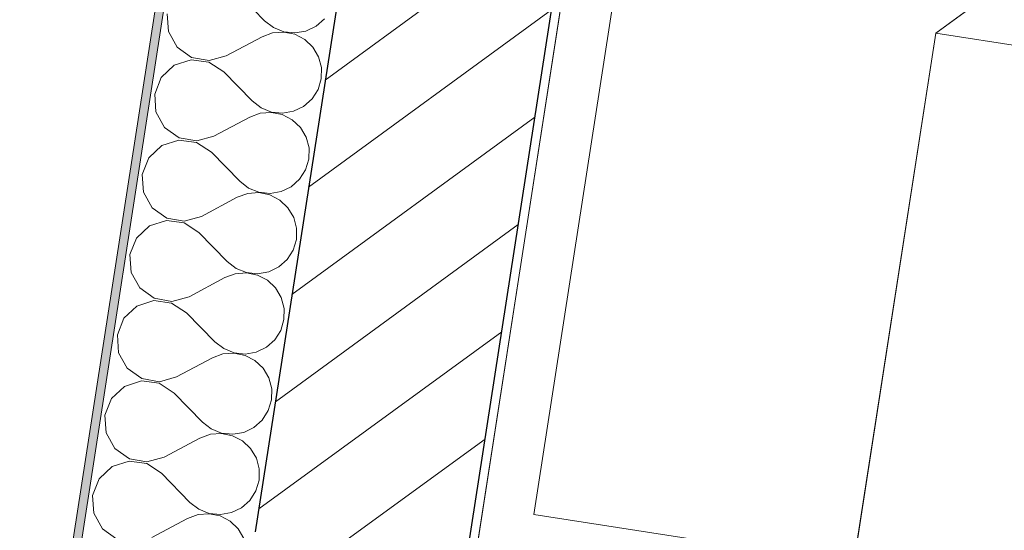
# Model space of a CAD drawing. Header units: metres. Extents: x 5509548 to 5517943, y 5680530 to 5684871.
# Tile 87 of 124: x 5516177.181 to 5516178.337, y 5683286.565 to 5683287.164. Entities that reach past the tile are written whole.
import ezdxf

# ---------------------------------------------------------------- set-up
doc = ezdxf.new("R2010")
doc.units = ezdxf.units.M
for name, color, linetype in [('Nowe_A-Meble-Sypialnia', 7, 'CONTINUOUS'), ('Nowe_A-Posadzki', 7, 'CONTINUOUS'), ('Nowe_A-Ściany-Zewnętrzne', 7, 'CONTINUOUS')]:
    doc.layers.add(name, color=color, linetype=linetype)
for name, color, linetype, lineweight in [('Nowe_A-Meble-Sypialnia_Nr_pióra__4', 7, 'CONTINUOUS', 13), ('Nowe_A-Posadzki_Nr_pióra__89', 7, 'CONTINUOUS', 13), ('Nowe_A-Ściany-Zewnętrzne_Nr_pióra__174', 7, 'CONTINUOUS', 5), ('Nowe_A-Ściany-Zewnętrzne_Nr_pióra__27', 7, 'CONTINUOUS', 25), ('Nowe_A-Ściany-Zewnętrzne_Nr_pióra__47', 7, 'CONTINUOUS', 15), ('Nowe_A-Ściany-Zewnętrzne_Nr_pióra__67', 7, 'CONTINUOUS', 13)]:
    doc.layers.add(name, color=color, linetype=linetype, lineweight=lineweight)
doc.layers.add('Nowe_A-Strefy-Parter_Nr_pióra__94', color=7, linetype='CONTINUOUS', lineweight=13, true_color=0xe4ad2c)
pattern_1 = [(0, (0, 0), (0, 86.60254037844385), [0, -50]), (0, (25, 43.30126941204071), (0, 86.60254037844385), [0, -50])]

# ---------------------------------------------------------------- blocks, each defined once
blk = doc.blocks.new('Strop_4', base_point=(65240.07224493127, -99177.59784355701))
at = {"layer": 'Nowe_A-Posadzki_Nr_pióra__89', "color": 7, "linetype": 'Continuous', "lineweight": 13, "flags": 128}
blk.add_lwpolyline([(65240.07224493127, -99177.59784355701), (65240.07224493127, -116907.597843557), (90770.07224493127, -116907.597843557), (90770.07224493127, -99177.59784355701)], close=True, dxfattribs=at)
blk = doc.blocks.new('*X180')
at = {"layer": 'Nowe_A-Ściany-Zewnętrzne_Nr_pióra__174', "color": 7, "linetype": 'Continuous', "lineweight": 5}
for p, q in [((64861.02462588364, -116295.2380952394), (64899.11986397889, -116323.8095238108)), ((64959.81552709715, -116320.8654912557), (64968.19847390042, -116310.7491005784)), ((64948.98717805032, -116328.3060567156), (64959.81552709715, -116320.8654912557)), ((64784.83414969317, -116333.3333333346), (64789.42795933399, -116353.7392783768)), ((64899.11986397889, -116323.8095238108), (64910.61749295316, -116330.1671716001)), ((64910.61749295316, -116330.1671716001), (64923.41483563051, -116333.1409197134)), ((64923.41483563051, -116333.5257469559), (64910.61749295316, -116336.4994950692)), ((64923.41483563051, -116333.1409197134), (64936.53771625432, -116332.5043966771)), ((64936.53771625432, -116334.1622699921), (64923.41483563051, -116333.5257469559)), ((64936.53771625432, -116332.5043966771), (64948.98717805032, -116328.3060567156)), ((64948.98717805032, -116338.3606099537), (64936.53771625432, -116334.1622699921)), ((64861.02462588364, -116371.4285714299), (64899.11986397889, -116342.8571428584)), ((64910.61749295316, -116336.4994950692), (64899.11986397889, -116342.8571428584)), ((64959.81552709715, -116345.8011754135), (64948.98717805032, -116338.3606099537)), ((64968.19847390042, -116355.9175660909), (64959.81552709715, -116345.8011754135)), ((64789.42795933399, -116353.7392783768), (64802.32305860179, -116370.2081002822)), ((64973.49788101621, -116367.9396891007), (64968.19847390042, -116355.9175660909)), ((64975.31034016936, -116380.9523809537), (64973.49788101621, -116367.9396891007)), ((64802.32305860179, -116370.2081002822), (64821.03146698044, -116379.5623044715)), ((64821.03146698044, -116379.5623044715), (64841.94358406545, -116379.9970907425)), ((64841.94358406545, -116379.9970907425), (64861.02462588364, -116371.4285714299)), ((64973.49788101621, -116393.9650728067), (64975.31034016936, -116380.9523809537)), ((64802.32305860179, -116391.6966616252), (64789.42795933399, -116408.1654835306)), ((64821.03146698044, -116382.3424574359), (64802.32305860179, -116391.6966616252)), ((64841.94358406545, -116381.9076711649), (64821.03146698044, -116382.3424574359)), ((64861.02462588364, -116390.4761904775), (64841.94358406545, -116381.9076711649)), ((64861.02462588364, -116390.4761904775), (64899.11986397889, -116419.0476190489)), ((64968.19847390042, -116405.9871958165), (64973.49788101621, -116393.9650728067)), ((64789.42795933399, -116408.1654835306), (64784.83414969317, -116428.5714285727)), ((64959.81552709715, -116416.1035864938), (64968.19847390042, -116405.9871958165)), ((64899.11986397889, -116419.0476190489), (64910.61749295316, -116425.4052668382)), ((64910.61749295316, -116425.4052668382), (64923.41483563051, -116428.3790149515)), ((64936.53771625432, -116427.7424919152), (64948.98717805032, -116423.5441519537)), ((64948.98717805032, -116423.5441519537), (64959.81552709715, -116416.1035864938)), ((64784.83414969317, -116428.5714285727), (64789.42795933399, -116448.9773736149)), ((64861.02462588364, -116466.666666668), (64899.11986397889, -116438.0952380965)), ((64910.61749295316, -116431.7375903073), (64899.11986397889, -116438.0952380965)), ((64923.41483563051, -116428.763842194), (64910.61749295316, -116431.7375903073)), ((64923.41483563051, -116428.3790149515), (64936.53771625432, -116427.7424919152)), ((64936.53771625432, -116429.4003652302), (64923.41483563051, -116428.763842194)), ((64948.98717805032, -116433.5987051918), (64936.53771625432, -116429.4003652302)), ((64959.81552709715, -116441.0392706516), (64948.98717805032, -116433.5987051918)), ((64789.42795933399, -116448.9773736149), (64802.32305860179, -116465.4461955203)), ((64968.19847390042, -116451.155661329), (64959.81552709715, -116441.0392706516)), ((64973.49788101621, -116463.1777843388), (64968.19847390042, -116451.155661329)), ((64802.32305860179, -116465.4461955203), (64821.03146698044, -116474.8003997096)), ((64841.94358406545, -116475.2351859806), (64861.02462588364, -116466.666666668)), ((64975.31034016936, -116476.1904761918), (64973.49788101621, -116463.1777843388)), ((64821.03146698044, -116477.580552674), (64802.32305860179, -116486.9347568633)), ((64821.03146698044, -116474.8003997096), (64841.94358406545, -116475.2351859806)), ((64841.94358406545, -116477.145766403), (64821.03146698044, -116477.580552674)), ((64861.02462588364, -116485.7142857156), (64841.94358406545, -116477.145766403)), ((64973.49788101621, -116489.2031680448), (64975.31034016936, -116476.1904761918)), ((64802.32305860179, -116486.9347568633), (64789.42795933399, -116503.4035787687)), ((64861.02462588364, -116485.7142857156), (64899.11986397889, -116514.285714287)), ((64968.19847390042, -116501.2252910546), (64973.49788101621, -116489.2031680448)), ((64789.42795933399, -116503.4035787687), (64784.83414969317, -116523.8095238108)), ((64959.81552709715, -116511.3416817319), (64968.19847390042, -116501.2252910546)), ((64899.11986397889, -116514.285714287), (64910.61749295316, -116520.6433620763)), ((64936.53771625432, -116522.9805871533), (64948.98717805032, -116518.7822471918)), ((64948.98717805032, -116518.7822471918), (64959.81552709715, -116511.3416817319)), ((64784.83414969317, -116523.8095238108), (64789.42795933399, -116544.215468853)), ((64910.61749295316, -116526.9756855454), (64899.11986397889, -116533.3333333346)), ((64910.61749295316, -116520.6433620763), (64923.41483563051, -116523.6171101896)), ((64923.41483563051, -116524.0019374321), (64910.61749295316, -116526.9756855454)), ((64923.41483563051, -116523.6171101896), (64936.53771625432, -116522.9805871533)), ((64936.53771625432, -116524.6384604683), (64923.41483563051, -116524.0019374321)), ((64948.98717805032, -116528.8368004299), (64936.53771625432, -116524.6384604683)), ((64959.81552709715, -116536.2773658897), (64948.98717805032, -116528.8368004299)), ((64861.02462588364, -116561.9047619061), (64899.11986397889, -116533.3333333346)), ((64968.19847390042, -116546.3937565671), (64959.81552709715, -116536.2773658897)), ((64789.42795933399, -116544.215468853), (64802.32305860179, -116560.6842907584)), ((64973.49788101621, -116558.4158795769), (64968.19847390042, -116546.3937565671)), ((64802.32305860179, -116560.6842907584), (64821.03146698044, -116570.0384949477)), ((64841.94358406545, -116570.4732812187), (64861.02462588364, -116561.9047619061)), ((64975.31034016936, -116571.4285714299), (64973.49788101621, -116558.4158795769)), ((64821.03146698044, -116572.8186479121), (64802.32305860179, -116582.1728521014)), ((64821.03146698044, -116570.0384949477), (64841.94358406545, -116570.4732812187)), ((64841.94358406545, -116572.3838616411), (64821.03146698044, -116572.8186479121)), ((64861.02462588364, -116580.9523809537), (64841.94358406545, -116572.3838616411)), ((64973.49788101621, -116584.4412632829), (64975.31034016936, -116571.4285714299)), ((64802.32305860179, -116582.1728521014), (64789.42795933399, -116598.6416740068)), ((64861.02462588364, -116580.9523809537), (64899.11986397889, -116609.5238095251)), ((64968.19847390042, -116596.4633862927), (64973.49788101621, -116584.4412632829)), ((64789.42795933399, -116598.6416740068), (64784.83414969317, -116619.0476190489)), ((64959.81552709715, -116606.57977697), (64968.19847390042, -116596.4633862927)), ((64899.11986397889, -116609.5238095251), (64910.61749295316, -116615.8814573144)), ((64948.98717805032, -116614.0203424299), (64959.81552709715, -116606.57977697)), ((64784.83414969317, -116619.0476190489), (64789.42795933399, -116639.4535640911)), ((64910.61749295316, -116622.2137807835), (64899.11986397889, -116628.5714285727)), ((64910.61749295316, -116615.8814573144), (64923.41483563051, -116618.8552054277)), ((64923.41483563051, -116619.2400326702), (64910.61749295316, -116622.2137807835)), ((64923.41483563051, -116618.8552054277), (64936.53771625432, -116618.2186823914)), ((64936.53771625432, -116619.8765557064), (64923.41483563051, -116619.2400326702)), ((64936.53771625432, -116618.2186823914), (64948.98717805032, -116614.0203424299)), ((64948.98717805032, -116624.074895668), (64936.53771625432, -116619.8765557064)), ((64861.02462588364, -116657.1428571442), (64899.11986397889, -116628.5714285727)), ((64959.81552709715, -116631.5154611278), (64948.98717805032, -116624.074895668)), ((64968.19847390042, -116641.6318518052), (64959.81552709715, -116631.5154611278)), ((64789.42795933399, -116639.4535640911), (64802.32305860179, -116655.9223859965)), ((64973.49788101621, -116653.653974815), (64968.19847390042, -116641.6318518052)), ((64802.32305860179, -116655.9223859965), (64821.03146698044, -116665.2765901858)), ((64841.94358406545, -116665.7113764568), (64861.02462588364, -116657.1428571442)), ((64975.31034016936, -116666.666666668), (64973.49788101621, -116653.653974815)), ((64821.03146698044, -116668.0567431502), (64802.32305860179, -116677.4109473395)), ((64821.03146698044, -116665.2765901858), (64841.94358406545, -116665.7113764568)), ((64841.94358406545, -116667.6219568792), (64821.03146698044, -116668.0567431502)), ((64861.02462588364, -116676.1904761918), (64841.94358406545, -116667.6219568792)), ((64973.49788101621, -116679.679358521), (64975.31034016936, -116666.666666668)), ((64802.32305860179, -116677.4109473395), (64789.42795933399, -116693.8797692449)), ((64861.02462588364, -116676.1904761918), (64899.11986397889, -116704.7619047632)), ((64968.19847390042, -116691.7014815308), (64973.49788101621, -116679.679358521)), ((64959.81552709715, -116701.8178722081), (64968.19847390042, -116691.7014815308)), ((64789.42795933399, -116693.8797692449), (64784.83414969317, -116714.285714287)), ((64899.11986397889, -116704.7619047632), (64910.61749295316, -116711.1195525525)), ((64948.98717805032, -116709.258437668), (64959.81552709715, -116701.8178722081)), ((64784.83414969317, -116714.285714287), (64789.42795933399, -116734.6916593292)), ((64910.61749295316, -116711.1195525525), (64923.41483563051, -116714.0933006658)), ((64923.41483563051, -116714.4781279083), (64910.61749295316, -116717.4518760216)), ((64923.41483563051, -116714.0933006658), (64936.53771625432, -116713.4567776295)), ((64936.53771625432, -116715.1146509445), (64923.41483563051, -116714.4781279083)), ((64936.53771625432, -116713.4567776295), (64948.98717805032, -116709.258437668)), ((64948.98717805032, -116719.3129909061), (64936.53771625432, -116715.1146509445)), ((64861.02462588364, -116752.3809523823), (64899.11986397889, -116723.8095238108)), ((64910.61749295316, -116717.4518760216), (64899.11986397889, -116723.8095238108)), ((64959.81552709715, -116726.7535563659), (64948.98717805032, -116719.3129909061)), ((64968.19847390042, -116736.8699470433), (64959.81552709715, -116726.7535563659)), ((64789.42795933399, -116734.6916593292), (64802.32305860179, -116751.1604812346)), ((64973.49788101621, -116748.8920700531), (64968.19847390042, -116736.8699470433)), ((64802.32305860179, -116751.1604812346), (64821.03146698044, -116760.5146854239)), ((64975.31034016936, -116761.9047619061), (64973.49788101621, -116748.8920700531)), ((64821.03146698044, -116760.5146854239), (64841.94358406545, -116760.9494716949)), ((64841.94358406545, -116760.9494716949), (64861.02462588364, -116752.3809523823)), ((64973.49788101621, -116774.9174537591), (64975.31034016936, -116761.9047619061)), ((64802.32305860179, -116772.6490425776), (64789.42795933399, -116789.117864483)), ((64821.03146698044, -116763.2948383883), (64802.32305860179, -116772.6490425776)), ((64841.94358406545, -116762.8600521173), (64821.03146698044, -116763.2948383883)), ((64861.02462588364, -116771.4285714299), (64841.94358406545, -116762.8600521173)), ((64861.02462588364, -116771.4285714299), (64899.11986397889, -116800.0000000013)), ((64968.19847390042, -116786.9395767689), (64973.49788101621, -116774.9174537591)), ((64789.42795933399, -116789.117864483), (64784.83414969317, -116809.5238095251)), ((64948.98717805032, -116804.4965329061), (64959.81552709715, -116797.0559674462)), ((64959.81552709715, -116797.0559674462), (64968.19847390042, -116786.9395767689)), ((64899.11986397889, -116800.0000000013), (64910.61749295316, -116806.3576477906)), ((64910.61749295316, -116806.3576477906), (64923.41483563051, -116809.3313959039)), ((64923.41483563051, -116809.3313959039), (64936.53771625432, -116808.6948728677)), ((64936.53771625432, -116808.6948728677), (64948.98717805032, -116804.4965329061)), ((64784.83414969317, -116809.5238095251), (64789.42795933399, -116829.9297545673)), ((64861.02462588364, -116847.6190476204), (64899.11986397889, -116819.0476190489)), ((64910.61749295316, -116812.6899712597), (64899.11986397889, -116819.0476190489)), ((64923.41483563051, -116809.7162231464), (64910.61749295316, -116812.6899712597)), ((64936.53771625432, -116810.3527461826), (64923.41483563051, -116809.7162231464)), ((64948.98717805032, -116814.5510861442), (64936.53771625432, -116810.3527461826)), ((64959.81552709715, -116821.9916516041), (64948.98717805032, -116814.5510861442)), ((64789.42795933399, -116829.9297545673), (64802.32305860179, -116846.3985764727)), ((64968.19847390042, -116832.1080422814), (64959.81552709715, -116821.9916516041)), ((64973.49788101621, -116844.1301652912), (64968.19847390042, -116832.1080422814)), ((64802.32305860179, -116846.3985764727), (64821.03146698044, -116855.752780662)), ((64841.94358406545, -116856.187566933), (64861.02462588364, -116847.6190476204)), ((64975.31034016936, -116857.1428571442), (64973.49788101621, -116844.1301652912)), ((64821.03146698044, -116858.5329336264), (64802.32305860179, -116867.8871378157)), ((64821.03146698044, -116855.752780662), (64841.94358406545, -116856.187566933)), ((64841.94358406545, -116858.0981473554), (64821.03146698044, -116858.5329336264)), ((64861.02462588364, -116866.666666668), (64841.94358406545, -116858.0981473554)), ((64861.02462588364, -116866.666666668), (64899.11986397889, -116895.2380952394)), ((64973.49788101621, -116870.1555489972), (64975.31034016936, -116857.1428571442)), ((64802.32305860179, -116867.8871378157), (64789.42795933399, -116884.3559597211)), ((64968.19847390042, -116882.177672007), (64973.49788101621, -116870.1555489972)), ((64789.42795933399, -116884.3559597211), (64784.83414969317, -116904.7619047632)), ((64959.81552709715, -116892.2940626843), (64968.19847390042, -116882.177672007)), ((64899.11986397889, -116895.2380952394), (64910.61749295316, -116901.5957430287)), ((64936.53771625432, -116903.9329681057), (64948.98717805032, -116899.7346281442)), ((64948.98717805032, -116899.7346281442), (64959.81552709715, -116892.2940626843)), ((64784.83414969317, -116904.7619047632), (64789.42795933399, -116925.1678498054)), ((64910.61749295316, -116907.9280664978), (64899.11986397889, -116914.285714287)), ((64910.61749295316, -116901.5957430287), (64923.41483563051, -116904.569491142)), ((64923.41483563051, -116904.9543183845), (64910.61749295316, -116907.9280664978)), ((64923.41483563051, -116904.569491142), (64936.53771625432, -116903.9329681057)), ((64936.53771625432, -116905.5908414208), (64923.41483563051, -116904.9543183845)), ((64948.98717805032, -116909.7891813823), (64936.53771625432, -116905.5908414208)), ((64959.81552709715, -116917.2297468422), (64948.98717805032, -116909.7891813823)), ((64861.02462588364, -116942.8571428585), (64899.11986397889, -116914.285714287)), ((64968.19847390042, -116927.3461375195), (64959.81552709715, -116917.2297468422)), ((64789.42795933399, -116925.1678498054), (64802.32305860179, -116941.6366717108)), ((64802.32305860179, -116941.6366717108), (64821.03146698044, -116950.9908759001))]:
    blk.add_line(p, q, dxfattribs=at)
blk = doc.blocks.new('Ściana_50', base_point=(65105.07224493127, -99042.597843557))
at = {"layer": 'Nowe_A-Ściany-Zewnętrzne', "linetype": 'Continuous', "lineweight": 0, "true_color": 0x000000}
h = blk.add_hatch(dxfattribs=at)
h.set_pattern_fill('Tynk', color=18, style=0, pattern_type=2)
h.set_pattern_definition(pattern_1)
h.paths.add_polyline_path([(64770.07224493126, -117367.597843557), (64780.07216554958, -117367.597843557), (64780.07224877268, -111792.595826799), (64770.07224493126, -111792.595826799)])
h = blk.add_hatch(dxfattribs=at)
h.set_pattern_fill('Bloczki_ceramiczne', color=18, style=0, pattern_type=2)
h.set_pattern_definition([(45, (0, 0), (-63.63960862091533, 63.63960862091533), [])])
h.paths.add_polyline_path([(65230.07224493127, -116917.597843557), (65230.07224493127, -112987.7344470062), (64980.07224493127, -112987.7344470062), (64980.07224493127, -116917.597843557)])
h = blk.add_hatch(dxfattribs=at)
h.set_pattern_fill('Tynk', color=18, style=0, pattern_type=2)
h.set_pattern_definition(pattern_1)
h.paths.add_polyline_path([(65240.07224493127, -116907.597843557), (65240.07224493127, -112997.7344470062), (65230.07224493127, -112997.7344470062), (65230.07224493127, -116907.597843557)])
at = {"layer": 'Nowe_A-Ściany-Zewnętrzne_Nr_pióra__27', "color": 7, "linetype": 'Continuous', "lineweight": 25}
for p, q in [((64980.07224493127, -112987.7344470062), (64980.07224493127, -116917.597843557)), ((65230.07224493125, -116907.5978367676), (65230.07224493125, -112997.7344328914))]:
    blk.add_line(p, q, dxfattribs=at)
at = {"layer": 'Nowe_A-Ściany-Zewnętrzne_Nr_pióra__47', "color": 7, "linetype": 'Continuous', "lineweight": 15, "flags": 128}
for points in [[(64770.07224493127, -111792.5957407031), (64770.07224493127, -117367.597843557)], [(65240.07224493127, -116907.597843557), (65240.07224493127, -112997.7344470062)]]:
    blk.add_lwpolyline(points, dxfattribs=at)
at = {"layer": 'Nowe_A-Ściany-Zewnętrzne_Nr_pióra__67', "color": 7, "linetype": 'Continuous', "lineweight": 13}
blk.add_line((64780.072270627, -111792.5958277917), (64780.072270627, -117167.597843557), dxfattribs=at)
at = {"layer": 'Nowe_A-Ściany-Zewnętrzne', "color": 7, "lineweight": 25}
blk.add_blockref('*X180', (0, 0), dxfattribs=at)
blk = doc.blocks.new('Łóżko 01 27')
at = {"layer": 'Nowe_A-Meble-Sypialnia_Nr_pióra__4', "color": 7, "linetype": 'Continuous', "lineweight": 13}
for p, q in [((900, 2000), (0, 2000)), ((690, 1560), (690, 1380))]:
    blk.add_line(p, q, dxfattribs=at)
at = {"layer": 'Nowe_A-Meble-Sypialnia_Nr_pióra__4', "color": 7, "linetype": 'Continuous', "lineweight": 13, "flags": 128}
for points in [[(690, 1560), (730, 1520), (840.0000000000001, 1520), (840.0000000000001, 1940), (60, 1940), (60, 1560)], [(30, 30), (870, 30), (870, 1380), (690, 1560), (30, 1560)]]:
    blk.add_lwpolyline(points, close=True, dxfattribs=at)

msp = doc.modelspace()

# ---------------------------------------------------------------- linework, layer by layer
at = {"layer": 'Nowe_A-Strefy-Parter_Nr_pióra__94', "color": 42, "linetype": 'Continuous', "lineweight": 13, "true_color": 0xe4ad2c, "flags": 128}
msp.add_lwpolyline([(5516179.985337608, 5683286.156687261), (5516180.588341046, 5683290.044604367), (5516178.315509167, 5683290.397113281), (5516177.716266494, 5683286.53344404)], close=True, dxfattribs=at)

# ---------------------------------------------------------------- block references
at = {"layer": 'Nowe_A-Meble-Sypialnia', "color": 7, "linetype": 'Continuous', "lineweight": 13, "xscale": 0.001, "yscale": 0.001, "rotation": 81.18385189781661}
msp.add_blockref('Łóżko 01 27', (5516179.692636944, 5683286.22691534), dxfattribs=at)
at = {"layer": 'Nowe_A-Posadzki', "color": 7, "linetype": 'Continuous', "lineweight": 13, "xscale": 0.001, "yscale": 0.001, "zscale": 0.001, "rotation": 351.1838518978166}
msp.add_blockref('Strop_4', (5516180.43364342, 5683304.05396808), dxfattribs=at)
at = {"layer": 'Nowe_A-Ściany-Zewnętrzne', "color": 7, "lineweight": 25, "xscale": 0.001, "yscale": 0.001, "zscale": 0.001, "rotation": 351.1838518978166}
msp.add_blockref('Ściana_50', (5516180.320929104, 5683304.208063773), dxfattribs=at)

doc.saveas('drawing.dxf')
